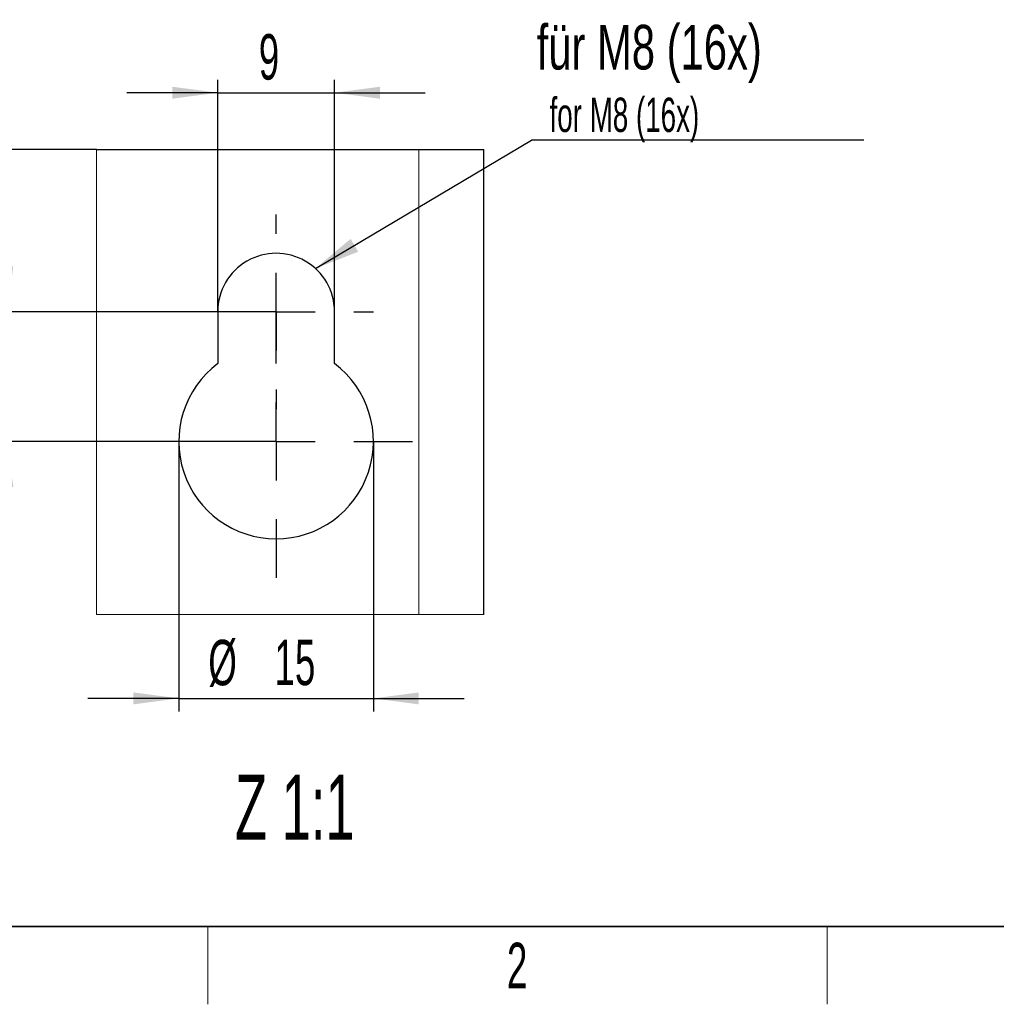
# Model space of a CAD drawing. Header units: millimetres. Extents: x 5 to 418, y 2 to 292.
# Tile 2 of 50: x 59 to 135, y 6 to 82. Entities that reach past the tile are written whole.
import ezdxf

# ---------------------------------------------------------------- set-up
doc = ezdxf.new("R2010")
doc.units = ezdxf.units.MM
doc.layers.add('SLD-0', color=7, linetype='Continuous')
doc.styles.add('SLDTEXTSTYLE0', font='TXT', dxfattribs={"width": 0.7})
doc.styles.add('SLDTEXTSTYLE1', font='TXT', dxfattribs={"width": 0.605})
doc.dimstyles.new('SLDDIMSTYLE2', dxfattribs={"dimtxt": 3.5, "dimasz": 3.5, "dimexe": 0, "dimexo": 0.0625, "dimgap": 0.875, "dimtad": 1, "dimrnd": 1e-09, "dimzin": 12, "dimdsep": 46, "dimtxsty": 'SLDTEXTSTYLE1', "dimsah": 1, "dimcen": 0.09, "dimadec": 0, "dimazin": 3, "dimtfac": 1, "dimtmove": 0, "dimatfit": 0, "dimfxl": 1, "dimfrac": 2, "dimtolj": 1, "dimtzin": 12, "dimarcsym": 0})
doc.dimstyles.new('SLDDIMSTYLE3', dxfattribs={"dimtxt": 0.18, "dimasz": 3.5, "dimexe": 0, "dimexo": 0.0625, "dimgap": 0, "dimtad": 0, "dimtih": 1, "dimtoh": 1, "dimdec": 0, "dimrnd": 1e-09, "dimzin": 0, "dimdsep": 46, "dimtxsty": 'Standard', "dimsah": 1, "dimcen": 0.09, "dimadec": 0, "dimazin": 0, "dimtfac": 3.5, "dimtdec": 0, "dimtofl": 0, "dimtmove": 0, "dimatfit": 3, "dimfxl": 1, "dimfrac": 2, "dimtolj": 1, "dimtzin": 0, "dimarcsym": 0})

# ---------------------------------------------------------------- blocks, each defined once
blk = doc.blocks.new('_D_10')
at = {"layer": 'SLD-0', "color": 7}
for p, q in [((74.525, 59.372), (74.525, 77.246)), ((83.525, 59.372), (83.525, 77.246)), ((74.525, 76.246), (67.525, 76.246)), ((74.525, 76.246), (83.525, 76.246)), ((83.525, 76.246), (90.525, 76.246))]:
    blk.add_line(p, q, dxfattribs=at)
for points in [[(74.525, 76.246), (71.025, 76.706), (71.025, 75.786)], [(83.525, 76.246), (87.025, 75.786), (87.025, 76.706)]]:
    blk.add_solid(points, dxfattribs=at)
at = {"layer": 'SLD-0', "color": 7, "insert": (77.688, 80.758), "char_height": 3.5, "attachment_point": 1, "style": 'SLDTEXTSTYLE1'}
blk.add_mtext('9', dxfattribs=at)
blk = doc.blocks.new('_D_11')
at = {"layer": 'SLD-0', "color": 7}
for p, q in [((49.275, 71.872), (49.275, 78.872)), ((65.189, 71.872), (48.275, 71.872)), ((49.275, 59.372), (49.275, 71.872)), ((79.025, 59.372), (48.275, 59.372)), ((49.275, 59.372), (49.275, 52.372))]:
    blk.add_line(p, q, dxfattribs=at)
for points in [[(49.275, 71.872), (49.735, 75.372), (48.815, 75.372)], [(49.275, 59.372), (48.815, 55.872), (49.735, 55.872)]]:
    blk.add_solid(points, dxfattribs=at)
at = {"layer": 'SLD-0', "color": 7, "insert": (44.764, 60.943), "char_height": 3.5, "attachment_point": 1, "rotation": 90, "style": 'SLDTEXTSTYLE1'}
blk.add_mtext('12,5', dxfattribs=at)
blk = doc.blocks.new('_D_12')
at = {"layer": 'SLD-0', "color": 7}
for p, q in [((58.309, 59.372), (58.309, 66.372)), ((79.025, 59.372), (57.309, 59.372)), ((58.309, 59.372), (58.309, 49.372)), ((79.025, 49.372), (57.309, 49.372)), ((58.309, 49.372), (58.309, 42.372))]:
    blk.add_line(p, q, dxfattribs=at)
for points in [[(58.309, 59.372), (58.769, 62.872), (57.849, 62.872)], [(58.309, 49.372), (57.849, 45.872), (58.769, 45.872)]]:
    blk.add_solid(points, dxfattribs=at)
at = {"layer": 'SLD-0', "color": 7, "insert": (53.797, 51.699), "char_height": 3.5, "attachment_point": 1, "rotation": 90, "style": 'SLDTEXTSTYLE1'}
blk.add_mtext('10', dxfattribs=at)
blk = doc.blocks.new('_D_13')
at = {"layer": 'SLD-0', "color": 7}
for p, q in [((71.525, 49.372), (71.525, 28.573)), ((86.525, 49.372), (86.525, 28.573)), ((71.525, 29.573), (64.525, 29.573)), ((71.525, 29.573), (86.525, 29.573)), ((86.525, 29.573), (93.525, 29.573))]:
    blk.add_line(p, q, dxfattribs=at)
for points in [[(71.525, 29.573), (68.025, 30.033), (68.025, 29.113)], [(86.525, 29.573), (90.025, 29.113), (90.025, 30.033)]]:
    blk.add_solid(points, dxfattribs=at)
at = {"layer": 'SLD-0', "color": 7, "char_height": 3.5, "attachment_point": 1, "style": 'SLDTEXTSTYLE1'}
for s, insert in [('%%c', (73.8, 34.085)), ('15', (78.902, 34.094))]:
    blk.add_mtext(s, dxfattribs=dict(at, insert=insert))
blk = doc.blocks.new('SW_NOTE_0_18')
at = {"layer": 'SLD-0', "color": 0}
blk.add_line((25.603, 0), (0, 0), dxfattribs=at)
at = {"layer": 'SLD-0', "color": 0, "attachment_point": 1}
for s, insert, char_height, style in [('für M8 (16x)', (0.386, 8.885), 3.43958, 'SLDTEXTSTYLE0'), ('for M8 (16x)', (1.378, 3.277), 2.64583, 'SLDTEXTSTYLE1')]:
    blk.add_mtext(s, dxfattribs=dict(at, insert=insert, char_height=char_height, style=style))
blk = doc.blocks.new('SW_CENTERMARKSYMBOL_0')
at = {"layer": 'SLD-0', "color": 0}
for p, q in [((0, 6), (0, 7.5)), ((0, 0), (0, 3)), ((-6, 0), (-7.5, 0)), ((0, 0), (-3, 0)), ((0, 0), (0, -3)), ((0, 0), (3, 0)), ((6, 0), (7.5, 0)), ((0, -6), (0, -7.5))]:
    blk.add_line(p, q, dxfattribs=at)
blk = doc.blocks.new('SW_CENTERMARKSYMBOL_1')
at = {"layer": 'SLD-0', "color": 0}
for p, q in [((0, 6), (0, 10.5)), ((0, 0), (0, 3)), ((-6, 0), (-10.5, 0)), ((0, 0), (-3, 0)), ((0, 0), (0, -3)), ((0, 0), (3, 0)), ((6, 0), (10.5, 0)), ((0, -6), (0, -10.5))]:
    blk.add_line(p, q, dxfattribs=at)

msp = doc.modelspace()

# ---------------------------------------------------------------- linework, layer by layer
at = {"color": 7, "linetype": 'Continuous', "lineweight": 25}
for p, q in [((65.1892, 71.8723), (90.0246, 71.8723)), ((90.0246, 71.8723), (94.9996, 71.8723)), ((95.0246, 71.8472), (94.9996, 71.8723)), ((95.0246, 36.0466), (95.0246, 71.8472)), ((74.5246, 59.3723), (74.5246, 55.3723)), ((83.5246, 55.3723), (83.5246, 59.3723))]:
    msp.add_line(p, q, dxfattribs=at)
at = {"color": 7, "linetype": 'Continuous', "lineweight": 18}
msp.add_line((90.0246, 36.0466), (90.0246, 71.8723), dxfattribs=at)
at = {"color": 7, "linetype": 'Continuous', "lineweight": 18, "flags": 128}
msp.add_lwpolyline([(65.1892, 71.8723), (65.1892, 36.0466), (90.0246, 36.0466), (95.0246, 36.0466)], dxfattribs=at)
at = {"color": 7, "linetype": 'Continuous', "lineweight": 25}
for centre, radius, start, end in [((79.0246, 59.3723), 4.5, 359.999942, 180.000058), ((79.0246, 49.3723), 7.5, 126.869846, 53.130154)]:
    msp.add_arc(centre, radius, start, end, dxfattribs=at)
at = {"layer": 'SLD-0', "lineweight": 35}
msp.add_line((26, 12), (408, 12), dxfattribs=at)
at = {"layer": 'SLD-0', "lineweight": 18}
for p, q in [((73.75, 6), (73.75, 12)), ((121.5, 6), (121.5, 12))]:
    msp.add_line(p, q, dxfattribs=at)

# ---------------------------------------------------------------- block references
at = {"layer": 'SLD-0', "color": 7}
for name, p in [('SW_NOTE_0_18', (98.7218, 72.5895)), ('SW_CENTERMARKSYMBOL_0', (79.0246, 59.3723)), ('SW_CENTERMARKSYMBOL_1', (79.0246, 49.3723))]:
    msp.add_blockref(name, p, dxfattribs=at)

# ---------------------------------------------------------------- texts
at = {"layer": 'SLD-0', "attachment_point": 2, "style": 'SLDTEXTSTYLE1'}
for s, insert, char_height in [('Z 1:1', (80.47, 23.6911), 5), ('2', (97.6027, 10.743), 3.5)]:
    msp.add_mtext(s, dxfattribs=dict(at, insert=insert, char_height=char_height))

# ---------------------------------------------------------------- dimensions: what is measured, and where the dimension line sits
at = {"layer": 'SLD-0', "color": 7}
dim = msp.add_linear_dim(base=(83.5246, 76.2461), p1=(74.5246, 59.3723), p2=(83.5246, 59.3723), dimstyle='SLDDIMSTYLE2', dxfattribs=at)
dim.commit()
dim.dimension.update_dxf_attribs({"geometry": '_D_10', "text_midpoint": (79.0246, 76.2461), "dimtype": 160})
for base, p2, picture, middle in [((49.2753, 71.8723), (65.1892, 71.8723), '_D_11', (49.2753, 65.6223)), ((58.3088, 49.3723), (79.0246, 49.3723), '_D_12', (58.3088, 54.3723))]:
    dim = msp.add_linear_dim(base=base, p1=(79.0246, 59.3723), p2=p2, angle=90, dimstyle='SLDDIMSTYLE2', dxfattribs=at)
    dim.commit()
    dim.dimension.update_dxf_attribs({"geometry": picture, "text_midpoint": middle, "dimtype": 160})
dim = msp.add_linear_dim(base=(86.5246, 29.573), p1=(71.5246, 49.3723), p2=(86.5246, 49.3723), text='%%c<>', dimstyle='SLDDIMSTYLE2', dxfattribs=at)
dim.commit()
dim.dimension.update_dxf_attribs({"geometry": '_D_13', "text_midpoint": (79.0246, 29.573), "dimtype": 160})

# ---------------------------------------------------------------- leaders
msp.add_leader([(82.0501, 62.7034), (98.7218, 72.5895)], dimstyle='SLDDIMSTYLE3', dxfattribs=at)

doc.saveas('drawing.dxf')
